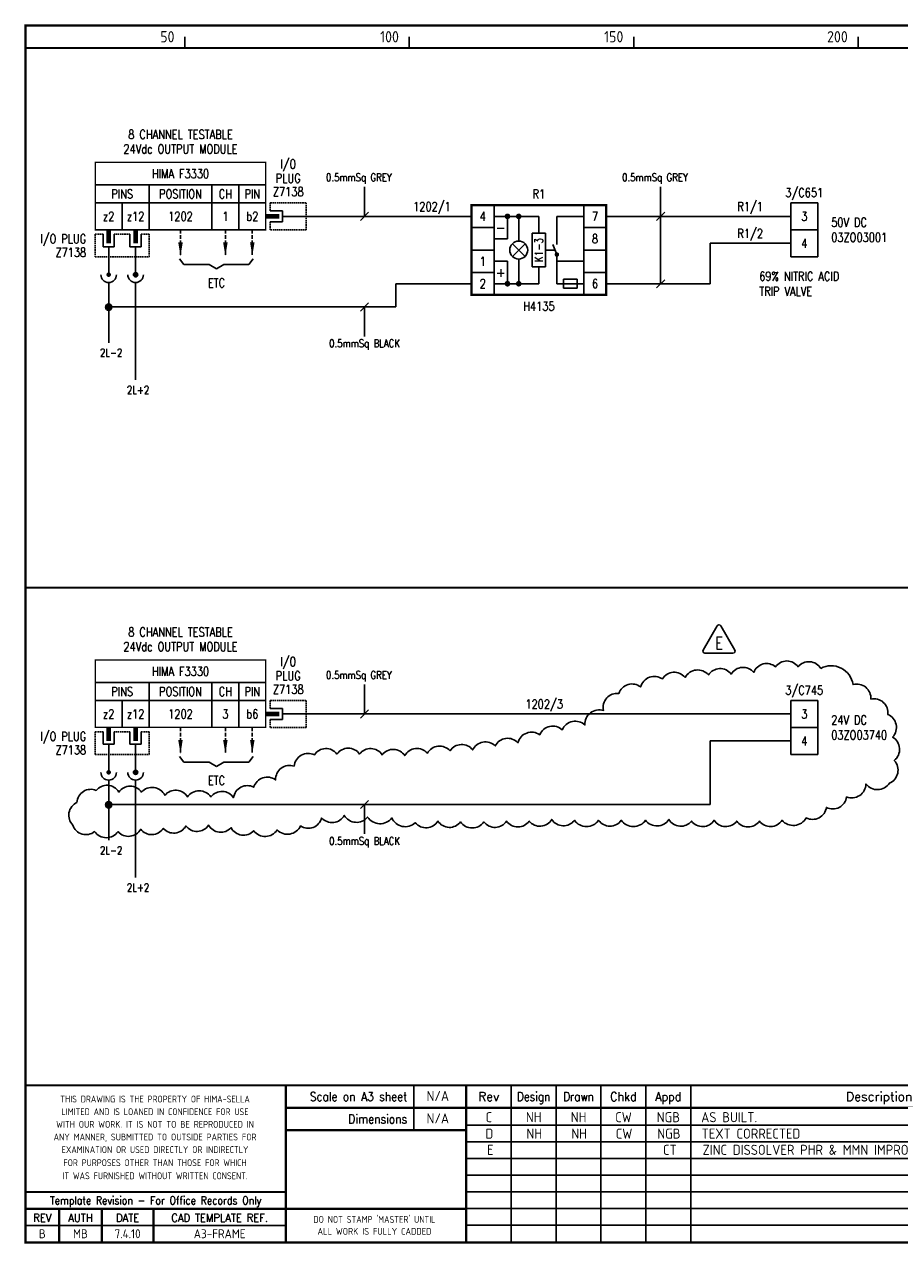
# Model space of a CAD drawing. Extents: x 14 to 408, y 0 to 275.
# Tile 1 of 2: x 14 to 209, y 0 to 272. Entities that reach past the tile are written whole.
import ezdxf
from ezdxf.enums import TextEntityAlignment as Align

# ---------------------------------------------------------------- set-up
doc = ezdxf.new("R2010")
doc.units = 0
doc.header["$LTSCALE"] = 0.25
doc.header["$MEASUREMENT"] = 0
doc.linetypes.add('HIDDEN2', pattern=[4.7625, 3.175, -1.5875])
doc.layers.get('0').update_dxf_attribs({"color": 41, "linetype": 'CONTINUOUS'})
for name, color, linetype in [('00-DRG_FRAME', 12, 'CONTINUOUS'), ('01-DRAW', 7, 'CONTINUOUS'), ('02-TEXT', 2, 'CONTINUOUS'), ('051-TEXT', 2, 'CONTINUOUS'), ('117', 7, 'CONTINUOUS'), ('DIM', 3, 'CONTINUOUS'), ('LAB', 2, 'CONTINUOUS'), ('RACK', 2, 'CONTINUOUS'), ('RECORD', 2, 'CONTINUOUS'), ('SLOT', 2, 'CONTINUOUS'), ('SNA', 2, 'CONTINUOUS'), ('TEXT', 2, 'CONTINUOUS'), ('TPOL', 3, 'CONTINUOUS'), ('XR_FUNCTION', 2, 'CONTINUOUS'), ('XR_MAIN', 2, 'CONTINUOUS')]:
    doc.layers.add(name, color=color, linetype=linetype)
doc.styles.add('CROSSREF', font='romans.shx', dxfattribs={"width": 0.8, "height": 2})
doc.styles.add('FUNCTION', font='ROMANS.shx', dxfattribs={"width": 0.8, "height": 2.5})
doc.styles.add('ISO', font='iso.shx')
doc.styles.add('PINS', font='ROMANS.shx', dxfattribs={"width": 0.8, "height": 2.5})
doc.styles.add('RACK', font='ROMANS.shx', dxfattribs={"width": 0.8, "height": 2.5})
doc.styles.add('REFERENC', font='ROMANS.shx', dxfattribs={"width": 0.8, "height": 2.5})
doc.styles.add('ROMAND', font='ROMAND')
doc.styles.add('romans', font='romans.shx', dxfattribs={"width": 0.8, "height": 2.5})
doc.styles.add('SLOT', font='romans.shx', dxfattribs={"width": 0.8, "height": 2})
doc.styles.add('SYMBOL', font='ROMANS.shx', dxfattribs={"width": 0.8, "height": 20})

# ---------------------------------------------------------------- blocks, each defined once
blk = doc.blocks.new('A3-REVA')
at = {"layer": '051-TEXT', "style": 'ISO'}
for tag, p in [('DESIGNED', (292.01, 31.7)), ('A', (117.73, 27.28)), ('DES', (127.73, 27.28)), ('DRN', (137.73, 27.28)), ('CHKD', (147.73, 27.28)), ('APPD', (157.73, 27.28)), ('DATE', (256, 27.28)), ('DRAWN', (291.72, 26.77)), ('CHECKED', (291.72, 21.89)), ('APPD', (291.65, 16.79)), ('DATE', (291.92, 11.96))]:
    blk.add_attdef(tag, text='', height=2.25, dxfattribs=at).set_placement(p, align=Align.CENTER)
blk.add_attdef('DESCRIPTION', (165.03, 27.28), '', height=2.25, dxfattribs=at)
blk = doc.blocks.new('A3-REVB')
at = {"layer": '051-TEXT', "style": 'ISO'}
for tag, p in [('A', (124.85, -20.36)), ('DES', (134.85, -20.36)), ('DRN', (144.85, -20.36)), ('CHKD', (154.85, -20.36)), ('APPD', (164.85, -20.36)), ('DATE', (263.12, -20.36))]:
    blk.add_attdef(tag, text='', height=2.25, dxfattribs=at).set_placement(p, align=Align.CENTER)
blk.add_attdef('DESCRIPTION', (172.15, -20.36), '', height=2.25, dxfattribs=at)
blk = doc.blocks.new('A3-CONTRACT')
at = {"layer": '051-TEXT', "color": 41, "style": 'ISO'}
for tag, height, p in [('SCALE', 2.25, (106.71, 31.82)), ('DIMS', 2.25, (106.71, 26.8)), ('CONTRACT', 4.5, (344.94, 3.1)), ('CAD-REF', 2.25, (283.73, 1.84))]:
    blk.add_attdef(tag, text='', height=height, dxfattribs=at).set_placement(p, align=Align.CENTER)
for tag, p in [('TITLE_2', (303.86, 17.28)), ('TITLE_3', (303.79, 12.78))]:
    blk.add_attdef(tag, p, '', height=2.25, dxfattribs=at)
blk = doc.blocks.new('F3330-01')
for p, q in [((-38, 7), (0, 7)), ((-26, 7), (-26, -3)), ((-12, 7), (-12, -3)), ((-6, 7), (-6, -3)), ((-38, 3), (0, 3)), ((-32, 3), (-32, -3)), ((1, 1.25), (3.75, 1.25)), ((3.75, 1.25), (3.75, -1.25)), ((3.75, 0), (9, 0)), ((3.75, -1.25), (1, -1.25)), ((-36.25, -4), (-36.25, -6.75)), ((-33.75, -6.75), (-33.75, -4)), ((-30.25, -4), (-30.25, -6.75)), ((-27.75, -6.75), (-27.75, -4)), ((-36.25, -6.75), (-33.75, -6.75)), ((-35, -6.75), (-35, -9)), ((-30.25, -6.75), (-27.75, -6.75)), ((-29, -6.75), (-29, -9))]:
    blk.add_line(p, q)
at = {"const_width": 0.3}
blk.add_lwpolyline([(0, -3), (-38, -3), (-38, 12), (0, 12)], close=True, dxfattribs=at)
at = {"color": 3, "linetype": 'HIDDEN2', "ltscale": 0.4}
for points in [[(1, 1.25), (1, 3), (9, 3), (9, -3), (1, -3), (1, -1.25)], [(-36.25, -4), (-38, -4), (-38, -9), (-26, -9), (-26, -4), (-27.75, -4)], [(-30.25, -4), (-33.75, -4)]]:
    blk.add_lwpolyline(points, dxfattribs=at)
blk.add_lwpolyline([(3, 0, 1, 1, 0), (0, 0, 0.5, 0.5, 0)], format="xyseb")
at = {"const_width": 1}
for points in [[(-35, -6), (-35, -3)], [(-29, -6), (-29, -3)]]:
    blk.add_lwpolyline(points, dxfattribs=at)
at = {"layer": 'LAB', "style": 'PINS', "width": 0.8, "flags": 1}
blk.add_attdef('LAB1', text='', height=1.5, dxfattribs=at).set_placement((-41, -1), align=Align.RIGHT)
at = {"layer": 'RACK', "style": 'RACK', "width": 0.8}
blk.add_attdef('SLOT', text='', height=2, dxfattribs=at).set_placement((-19, 0), align=Align.MIDDLE)
at = {"layer": 'SLOT', "style": 'SLOT', "width": 0.8}
blk.add_attdef('ADD1', text='', height=2, dxfattribs=at).set_placement((-9, 0), align=Align.MIDDLE)
at = {"layer": 'SNA', "style": 'SYMBOL', "width": 0.8, "flags": 1}
blk.add_attdef('SNA', text='', height=1.5, dxfattribs=at).set_placement((-41, 5), align=Align.RIGHT)
at = {"layer": 'TEXT', "style": 'romans', "width": 0.8}
for s, p in [('8 CHANNEL TESTABLE', (-19, 17.25)), ('24Vdc OUTPUT MODULE', (-19, 14))]:
    blk.add_text(s, height=2, dxfattribs=at).set_placement(p, align=Align.CENTER)
for s, p in [('I/O', (5, 11.5)), ('HIMA F3330', (-19, 9.5)), ('PLUG', (5, 8.5)), ('PINS', (-32, 5)), ('POSITION', (-19, 5)), ('CH', (-9, 5)), ('PIN', (-3, 5)), ('Z7138', (5, 5.5)), ('z2', (-35, 0)), ('z12', (-29, 0)), ('b2', (-3, 0))]:
    blk.add_text(s, height=2, dxfattribs=at).set_placement(p, align=Align.MIDDLE)
for s, p in [('I/O PLUG', (-40, -5)), ('Z7138', (-40, -8))]:
    blk.add_text(s, height=2, dxfattribs=at).set_placement(p, align=Align.MIDDLE_RIGHT)
at = {"layer": 'TPOL', "color": 2, "style": 'PINS', "width": 0.8}
blk.add_attdef('CN1', text='', height=2, dxfattribs=at).set_placement((-3, 0), align=Align.MIDDLE)
at = {"layer": 'TPOL', "style": 'PINS', "width": 0.8, "flags": 1}
blk.add_attdef('CN2', text='', height=1, dxfattribs=at).set_placement((9, 0), align=Align.MIDDLE_RIGHT)
for tag, p in [('CN3', (-35, -9)), ('CN4', (-29, -9))]:
    blk.add_attdef(tag, text='', height=1, dxfattribs=at).set_placement(p, align=Align.BOTTOM_CENTER)
at = {"layer": 'XR_FUNCTION', "style": 'FUNCTION', "width": 0.8, "flags": 1}
blk.add_attdef('XR_FUNCTION', text='', height=1.5, dxfattribs=at).set_placement((-41, 7), align=Align.RIGHT)
at = {"layer": 'XR_MAIN', "style": 'CROSSREF', "width": 0.8, "flags": 1}
blk.add_attdef('XR_MAIN', text='', height=1.5, dxfattribs=at).set_placement((-41, 1), align=Align.RIGHT)
blk = doc.blocks.new('DOT')
for radius in [0.75, 0.65, 0.55, 0.45, 0.35, 0.25, 0.15, 0.05]:
    blk.add_circle((0, 0), radius)
blk = doc.blocks.new('H4135')
at = {"layer": '01-DRAW'}
for p, q in [((130, 211.5), (130, 231.5)), ((130, 211.5), (130, 231.5)), ((150, 211.5), (150, 231.5)), ((140, 229), (130, 229)), ((133, 229), (133, 224)), ((135.5, 223.5), (135.5, 229)), ((140, 225.25), (140, 229)), ((144, 229), (150, 229)), ((144, 222.75), (144, 229)), ((130, 226.5), (125, 226.5)), ((150, 226.5), (155, 226.5)), ((133, 224), (130, 224)), ((134.0858, 220.0858), (136.9142, 222.9142)), ((136.9142, 220.0858), (134.0858, 222.9142)), ((138.5, 225.25), (138.5, 217.75)), ((141.5, 225.25), (138.5, 225.25)), ((141.5, 217.75), (141.5, 225.25)), ((143.1, 222.75), (144, 220.5)), ((130, 221.5), (125, 221.5)), ((141.5, 221.5), (143.6, 221.5)), ((144, 214), (144, 220.5)), ((150, 221.5), (155, 221.5)), ((130, 219), (133, 219)), ((133, 219), (133, 214)), ((135.5, 214), (135.5, 219.5)), ((138.5, 217.75), (141.5, 217.75)), ((140, 214), (140, 217.75)), ((150, 219), (144, 219)), ((130, 216.5), (125, 216.5)), ((145.5, 215), (145.5, 213)), ((148.5, 215), (145.5, 215)), ((148.5, 213), (148.5, 215)), ((150, 216.5), (155, 216.5)), ((130, 214), (140, 214)), ((150, 214), (144, 214)), ((145.5, 213), (148.5, 213))]:
    blk.add_line(p, q, dxfattribs=at)
at = {"layer": '01-DRAW', "const_width": 0.5}
blk.add_lwpolyline([(155, 211.5), (155, 231.5), (125, 231.5), (125, 211.5)], close=True, dxfattribs=at)
for points in [[(133, 228.625, 1), (133, 229.375, 1)], [(135.5, 228.625, 1), (135.5, 229.375, 1)], [(144, 220.75, -1), (144, 220.25, -1)], [(133, 213.625, 1), (133, 214.375, 1)], [(135.5, 213.625, 1), (135.5, 214.375, 1)]]:
    blk.add_lwpolyline(points, format="xyb", close=True, dxfattribs=at)
at = {"layer": '01-DRAW'}
blk.add_circle((135.5, 221.5), 2, dxfattribs=at)
at = {"color": 3, "style": 'romans'}
for s, p in [('-', (131.5, 226.5)), ('+', (131.5, 216.5))]:
    blk.add_text(s, height=2, dxfattribs=at).set_placement(p, align=Align.MIDDLE)
at = {"color": 3, "style": 'romans', "width": 0.8}
blk.add_text('K1-3', height=1.8, rotation=90, dxfattribs=at).set_placement((140, 221.5), align=Align.MIDDLE)
at = {"layer": 'RECORD', "style": 'REFERENC', "width": 0.8}
blk.add_attdef('H4135', text='', height=2, dxfattribs=at).set_placement((140, 209), align=Align.MIDDLE)
at = {"layer": 'SNA', "style": 'SYMBOL', "width": 0.8}
blk.add_attdef('R1', text='', height=2, dxfattribs=at).set_placement((140, 234), align=Align.MIDDLE)
at = {"layer": 'TPOL', "color": 7, "style": 'PINS', "width": 0.8}
for tag, p in [('4', (127.5, 229)), ('7', (152.5, 229)), ('8', (152.5, 224)), ('1', (127.5, 219)), ('2', (127.5, 214)), ('6', (152.5, 214))]:
    blk.add_attdef(tag, text='', height=2, dxfattribs=at).set_placement(p, align=Align.MIDDLE)
blk = doc.blocks.new('F3330-03')
for p, q in [((-38, 7), (0, 7)), ((-26, 7), (-26, -3)), ((-12, 7), (-12, -3)), ((-6, 7), (-6, -3)), ((-38, 3), (0, 3)), ((-32, 3), (-32, -3)), ((1, 1.25), (3.75, 1.25)), ((3.75, 1.25), (3.75, -1.25)), ((3.75, 0), (9, 0)), ((3.75, -1.25), (1, -1.25)), ((-36.25, -4), (-36.25, -6.75)), ((-33.75, -6.75), (-33.75, -4)), ((-30.25, -4), (-30.25, -6.75)), ((-27.75, -6.75), (-27.75, -4)), ((-36.25, -6.75), (-33.75, -6.75)), ((-35, -6.75), (-35, -9)), ((-30.25, -6.75), (-27.75, -6.75)), ((-29, -6.75), (-29, -9))]:
    blk.add_line(p, q)
at = {"const_width": 0.3}
blk.add_lwpolyline([(0, -3), (-38, -3), (-38, 12), (0, 12)], close=True, dxfattribs=at)
at = {"color": 3, "linetype": 'HIDDEN2', "ltscale": 0.4}
for points in [[(1, 1.25), (1, 3), (9, 3), (9, -3), (1, -3), (1, -1.25)], [(-36.25, -4), (-38, -4), (-38, -9), (-26, -9), (-26, -4), (-27.75, -4)], [(-30.25, -4), (-33.75, -4)]]:
    blk.add_lwpolyline(points, dxfattribs=at)
blk.add_lwpolyline([(3, 0, 1, 1, 0), (0, 0, 0.5, 0.5, 0)], format="xyseb")
at = {"const_width": 1}
for points in [[(-35, -6), (-35, -3)], [(-29, -6), (-29, -3)]]:
    blk.add_lwpolyline(points, dxfattribs=at)
at = {"layer": 'LAB', "style": 'PINS', "width": 0.8, "flags": 1}
blk.add_attdef('LAB1', text='', height=1.5, dxfattribs=at).set_placement((-41, -1), align=Align.RIGHT)
at = {"layer": 'RACK', "style": 'RACK', "width": 0.8}
blk.add_attdef('SLOT', text='', height=2, dxfattribs=at).set_placement((-19, 0), align=Align.MIDDLE)
at = {"layer": 'SLOT', "style": 'SLOT', "width": 0.8}
blk.add_attdef('ADD1', text='', height=2, dxfattribs=at).set_placement((-9, 0), align=Align.MIDDLE)
at = {"layer": 'SNA', "style": 'SYMBOL', "width": 0.8, "flags": 1}
blk.add_attdef('SNA', text='', height=1.5, dxfattribs=at).set_placement((-41, 5), align=Align.RIGHT)
at = {"layer": 'TEXT', "style": 'romans', "width": 0.8}
for s, p in [('8 CHANNEL TESTABLE', (-19, 17.25)), ('24Vdc OUTPUT MODULE', (-19, 14))]:
    blk.add_text(s, height=2, dxfattribs=at).set_placement(p, align=Align.CENTER)
for s, p in [('I/O', (5, 11.5)), ('HIMA F3330', (-19, 9.5)), ('PLUG', (5, 8.5)), ('PINS', (-32, 5)), ('POSITION', (-19, 5)), ('CH', (-9, 5)), ('PIN', (-3, 5)), ('Z7138', (5, 5.5)), ('z2', (-35, 0)), ('z12', (-29, 0)), ('b6', (-3, 0))]:
    blk.add_text(s, height=2, dxfattribs=at).set_placement(p, align=Align.MIDDLE)
for s, p in [('I/O PLUG', (-40, -5)), ('Z7138', (-40, -8))]:
    blk.add_text(s, height=2, dxfattribs=at).set_placement(p, align=Align.MIDDLE_RIGHT)
at = {"layer": 'TPOL', "color": 2, "style": 'PINS', "width": 0.8}
blk.add_attdef('CN1', text='', height=2, dxfattribs=at).set_placement((-3, 0), align=Align.MIDDLE)
at = {"layer": 'TPOL', "style": 'PINS', "width": 0.8, "flags": 1}
blk.add_attdef('CN2', text='', height=1, dxfattribs=at).set_placement((9, 0), align=Align.MIDDLE_RIGHT)
for tag, p in [('CN3', (-35, -9)), ('CN4', (-29, -9))]:
    blk.add_attdef(tag, text='', height=1, dxfattribs=at).set_placement(p, align=Align.BOTTOM_CENTER)
at = {"layer": 'XR_FUNCTION', "style": 'FUNCTION', "width": 0.8, "flags": 1}
blk.add_attdef('XR_FUNCTION', text='', height=1.5, dxfattribs=at).set_placement((-41, 7), align=Align.RIGHT)
at = {"layer": 'XR_MAIN', "style": 'CROSSREF', "width": 0.8, "flags": 1}
blk.add_attdef('XR_MAIN', text='', height=1.5, dxfattribs=at).set_placement((-41, 1), align=Align.RIGHT)
blk = doc.blocks.new('TRI-E')
at = {"layer": '01-DRAW'}
blk.add_lwpolyline([(224.71, 256.03), (221.59, 250.63, 0.57735), (221.98, 249.95), (228.22, 249.95, 0.57735), (228.61, 250.63), (225.49, 256.03, 0.57735)], format="xyb", close=True, dxfattribs=at)
at = {"layer": '02-TEXT', "color": 2, "style": 'romans', "width": 0.8}
blk.add_text('E', height=2.7, dxfattribs=at).set_placement((225.1, 252.2), align=Align.MIDDLE)

msp = doc.modelspace()

# ---------------------------------------------------------------- linework, layer by layer
at = {"layer": '00-DRG_FRAME'}
for p, q in [((50, 266.5), (50, 269)), ((100, 266.5), (100, 269)), ((150, 266.5), (150, 269)), ((200, 266.5), (200, 269)), ((101.01, 35.5), (101.01, 25.5)), ((122.7, 35.5), (122.7, 0.5)), ((132.7, 0.5), (132.7, 35.5)), ((142.7, 0.5), (142.7, 35.5)), ((152.7, 35.5), (152.7, 0.5)), ((162.7, 35.5), (162.7, 0.5)), ((265, 26.59), (112.7, 26.59)), ((265, 22.89), (112.7, 22.89)), ((265, 19.19), (112.7, 19.19)), ((265, 15.49), (112.7, 15.49)), ((265, 11.79), (112.7, 11.79)), ((265, 8.09), (112.7, 8.09)), ((72.5, 4.25), (14.5, 4.25)), ((265, 4.39), (112.7, 4.39))]:
    msp.add_line(p, q, dxfattribs=at)
at = {"layer": '00-DRG_FRAME', "const_width": 0.5}
msp.add_lwpolyline([(14.5, 0.5), (404.5, 0.5), (404.5, 271.5), (14.5, 271.5)], close=True, dxfattribs=at)
for points in [[(14.5, 266.5), (404.5, 266.5)], [(14.5, 146.31), (404.5, 146.31)], [(404.5, 35.5), (14.5, 35.5)], [(72.5, 0.5), (72.5, 35.5)], [(112.7, 0.5), (112.7, 35.5)], [(265, 30.5), (72.5, 30.5)], [(112.7, 25.5), (72.5, 25.5)], [(14.5, 11.75), (72.5, 11.75)], [(14.5, 8), (72.5, 8)], [(22, 0.5), (22, 8)], [(31.5, 0.5), (31.5, 8)], [(43, 0.5), (43, 8)], [(112.7, 8), (72.5, 8)]]:
    msp.add_lwpolyline(points, dxfattribs=at)
at = {"layer": '01-DRAW'}
for p, q in [((185, 232), (191, 232)), ((185, 226), (185, 232)), ((191, 232), (191, 226)), ((77.03, 229), (113.88, 229)), ((143.88, 229), (185, 229)), ((185, 220), (185, 226)), ((191, 226), (185, 226)), ((191, 226), (191, 220)), ((185, 223), (167, 223)), ((33.03, 220), (33.03, 216)), ((39.03, 220), (39.03, 216)), ((189.32, 220), (185, 220)), ((185, 220), (191, 220)), ((48.83, 219.55), (49.8, 218.26)), ((49.8, 218.26), (55.41, 218.26)), ((55.41, 218.26), (57.03, 217.29)), ((58.65, 218.26), (57.03, 217.29)), ((58.65, 218.26), (64.26, 218.26)), ((65.23, 219.55), (64.26, 218.26)), ((33.03, 214.27), (33.03, 200.87)), ((39.03, 214.27), (39.03, 192.61)), ((39.03, 214.27), (39.03, 192.61)), ((185, 121.19), (191, 121.19)), ((185, 115.19), (185, 121.19)), ((191, 121.19), (191, 115.19)), ((77.03, 118.19), (185, 118.19)), ((185, 109.19), (185, 115.19)), ((191, 115.19), (185, 115.19)), ((191, 115.19), (191, 109.19)), ((185, 112.19), (167, 112.19)), ((33.03, 109.19), (33.03, 105.19)), ((39.03, 109.19), (39.03, 105.19)), ((48.83, 108.75), (49.8, 107.45)), ((65.23, 108.75), (64.26, 107.45)), ((189.32, 109.19), (185, 109.19)), ((185, 109.19), (191, 109.19)), ((49.8, 107.45), (55.41, 107.45)), ((55.41, 107.45), (57.03, 106.48)), ((58.65, 107.45), (57.03, 106.48)), ((58.65, 107.45), (64.26, 107.45)), ((33.03, 103.46), (33.03, 90.06)), ((39.03, 103.46), (39.03, 81.81)), ((39.03, 103.46), (39.03, 81.81))]:
    msp.add_line(p, q, dxfattribs=at)
at = {"layer": '01-DRAW', "linetype": 'HIDDEN2'}
for p, q in [((49.03, 226), (49.03, 220.17)), ((59.03, 226), (59.03, 220.17)), ((65.03, 226), (65.03, 220.17)), ((49.03, 115.19), (49.03, 109.36)), ((59.03, 115.19), (59.03, 109.36)), ((65.03, 115.19), (65.03, 109.36))]:
    msp.add_line(p, q, dxfattribs=at)
at = {"layer": '01-DRAW', "const_width": 0.5}
for points in [[(32.78, 216, 1), (33.28, 216, 1)], [(38.78, 216, 1), (39.28, 216, 1)], [(32.78, 105.19, 1), (33.28, 105.19, 1)], [(38.78, 105.19, 1), (39.28, 105.19, 1)]]:
    msp.add_lwpolyline(points, format="xyb", close=True, dxfattribs=at)
at = {"layer": '01-DRAW'}
msp.add_lwpolyline([(191.67, 128.33, 0.520567), (186.63, 128.69, 0.520567), (186.63, 128.69, 0.520567), (181.6, 128.69, 0.520567), (181.6, 128.69, 0.520567), (176.74, 127.43, 0.520567), (176.74, 127.43, 0.520567), (171.7, 127.07, 0.520567), (171.7, 127.07, 0.520567), (166.66, 126.89, 0.520567), (166.66, 126.89, 0.520567), (161.44, 126.35, 0.520567), (161.44, 126.35, 0.520567), (156.4, 125.99, 0.520567), (156.4, 125.99, 0.520567), (151.55, 124.2, 0.520567), (151.55, 124.2, 0.520567), (146.69, 122.76, 0.520567), (146.69, 122.76, 0.520567), (143.27, 118.98, 0.520567), (143.27, 118.98, 0.520567), (139.13, 115.74, 0.520567), (139.13, 115.74, 0.520567), (134.09, 114.66, 0.520567), (134.09, 114.66, 0.520567), (129.05, 113.58, 0.520567), (129.05, 113.58, 0.520567), (124.19, 111.79, 0.520567), (124.19, 111.79, 0.520567), (119.16, 111.07, 0.520567), (119.16, 111.07, 0.520567), (114.12, 110.17, 0.520567), (114.12, 110.17, 0.520567), (109.08, 109.99, 0.520567), (109.08, 109.99, 0.520567), (104.04, 109.45, 0.520567), (104.04, 109.45, 0.520567), (99, 108.91, 0.520567), (99, 108.91, 0.520567), (93.96, 109.09, 0.520567), (93.96, 109.09, 0.520567), (88.93, 109.27, 0.520567), (88.93, 109.27, 0.520567), (83.89, 109.27, 0.520567), (83.89, 109.27, 0.520567), (78.85, 109.09, 0.520567), (78.85, 109.09, 0.520567), (74.35, 106.57, 0.520567), (74.35, 106.57, 0.520567), (70.21, 103.51, 0.520567), (70.21, 103.51, 0.520567), (65.35, 101.89, 0.520567), (65.35, 101.89, 0.520567), (60.85, 99.55, 0.520567), (60.85, 99.55, 0.520567), (55.82, 99.73, 0.520567), (55.82, 99.73, 0.520567), (50.6, 99.73, 0.520567), (50.6, 99.73, 0.520567), (45.56, 100.09, 0.520567), (45.56, 100.09, 0.520567), (40.34, 100.81, 0.520567), (40.34, 100.81, 0.520567), (35.3, 100.81, 0.520567), (35.3, 100.81, 0.520567), (30.26, 101.17, 0.520567), (30.26, 101.17, 0.520567), (25.95, 98.48, 0.520567), (25.95, 98.48, 0.520567), (25.05, 93.44, 0.520567), (25.05, 93.44, 0.520567), (29.9, 92, 0.520567), (29.9, 92, 0.520567), (35.12, 92, 0.520567), (35.12, 92, 0.520567), (40.16, 92.54, 0.520567), (40.16, 92.54, 0.520567), (45.2, 92.72, 0.520567), (45.2, 92.72, 0.520567), (50.24, 93.26, 0.520567), (50.24, 93.26, 0.520567), (55.28, 93.44, 0.520567), (55.28, 93.44, 0.520567), (60.31, 92.9, 0.520567), (60.31, 92.9, 0.520567), (65.35, 92.18, 0.520567), (65.35, 92.18, 0.520567), (70.57, 92.36, 0.520567), (70.57, 92.36, 0.520567), (75.79, 93.26, 0.520567), (75.79, 93.26, 0.520567), (80.47, 95.06, 0.520567), (80.47, 95.06, 0.520567), (85.51, 95.6, 0.520567), (85.51, 95.6, 0.520567), (90.72, 95.24, 0.520567), (90.72, 95.24, 0.520567), (96.12, 95.06, 0.520567), (96.12, 95.06, 0.520567), (101.34, 93.98, 0.520567), (101.34, 93.98, 0.520567), (106.38, 94.34, 0.520567), (106.38, 94.34, 0.520567), (111.42, 94.16, 0.520567), (111.42, 94.16, 0.520567), (116.64, 94.16, 0.520567), (116.64, 94.16, 0.520567), (121.68, 94.34, 0.520567), (121.68, 94.34, 0.520567), (126.71, 94.34, 0.520567), (126.71, 94.34, 0.520567), (131.75, 94.7, 0.520567), (131.75, 94.7, 0.520567), (136.79, 94.52, 0.520567), (136.79, 94.52, 0.520567), (142.19, 94.52, 0.520567), (142.19, 94.52, 0.520567), (147.23, 94.52, 0.520567), (147.23, 94.52, 0.520567), (152.63, 94.52, 0.520567), (152.63, 94.52, 0.520567), (157.84, 94.7, 0.520567), (157.84, 94.7, 0.520567), (162.88, 94.34, 0.520567), (162.88, 94.34, 0.520567), (167.92, 94.52, 0.520567), (167.92, 94.52, 0.520567), (172.96, 94.34, 0.520567), (172.96, 94.34, 0.520567), (178, 94.34, 0.520567), (178, 94.34, 0.520567), (183.04, 94.52, 0.520567), (183.04, 94.52, 0.520567), (188.43, 95.06, 0.520567), (188.43, 95.06, 0.520567), (192.93, 97.4, 0.520567), (192.93, 97.4, 0.520567), (197.43, 99.73, 0.520567), (197.43, 99.73, 0.520567), (201.75, 102.61, 0.520567), (201.75, 102.61, 0.520567), (206.97, 102.79, 0.520567), (206.97, 102.79, 0.520567), (208.05, 107.83, 0.520567), (208.05, 107.83, 0.520567), (207.69, 113.04, 0.520567), (207.69, 113.04, 0.520567), (206.61, 118.08, 0.520567), (206.61, 118.08, 0.520567), (202.83, 121.5, 0.520567), (202.83, 121.5, 0.520567), (198.87, 124.73, 0.520567), (198.87, 124.73, 0.520567)], format="xyb", close=True, dxfattribs=at)
for centre, radius in [((39.03, 216), 0.475), ((39.03, 216), 0.389), ((39.03, 216), 0.302), ((39.03, 216), 0.216), ((39.03, 216), 0.13), ((39.03, 216), 0.0432), ((39.03, 105.19), 0.475), ((39.03, 105.19), 0.389), ((39.03, 105.19), 0.302), ((39.03, 105.19), 0.216), ((39.03, 105.19), 0.13), ((39.03, 105.19), 0.0432)]:
    msp.add_circle(centre, radius, dxfattribs=at)
for centre in [(33.03, 216), (39.03, 216), (39.03, 216), (33.03, 105.19), (39.03, 105.19), (39.03, 105.19)]:
    msp.add_arc(centre, 1.73, 180, 0, dxfattribs=at)
for points in [[(49.53, 223.19), (48.53, 223.19), (49.03, 220.17)], [(59.53, 223.19), (58.53, 223.19), (59.03, 220.17)], [(65.53, 223.19), (64.53, 223.19), (65.03, 220.17)], [(49.53, 112.38), (48.53, 112.38), (49.03, 109.36)], [(59.53, 112.38), (58.53, 112.38), (59.03, 109.36)], [(65.53, 112.38), (64.53, 112.38), (65.03, 109.36)]]:
    msp.add_solid(points, dxfattribs=at)
at = {"layer": '117'}
for p, q in [((167, 214), (167, 223)), ((97, 208.82), (97, 214)), ((113.88, 214), (97, 214)), ((167, 214), (143.88, 214)), ((33.03, 208.82), (97, 208.82)), ((167, 98.01), (167, 112.19)), ((33.03, 98.01), (167, 98.01))]:
    msp.add_line(p, q, dxfattribs=at)
at = {"layer": 'DIM'}
for p, q in [((90.04, 229), (90.04, 235.54)), ((156, 214), (156, 235.54)), ((89.14, 228.1), (90.94, 229.9)), ((155.1, 228.1), (156.9, 229.9)), ((155.1, 213.1), (156.9, 214.9)), ((89.14, 207.92), (90.94, 209.72)), ((90.04, 208.82), (90.04, 202.28)), ((90.04, 118.19), (90.04, 124.74)), ((89.14, 117.29), (90.94, 119.09)), ((89.14, 97.11), (90.94, 98.91)), ((90.04, 98.01), (90.04, 91.47))]:
    msp.add_line(p, q, dxfattribs=at)

# ---------------------------------------------------------------- block references
at = {"layer": '00-DRG_FRAME'}
for name, p, values in [('A3-CONTRACT', (-0.35, 0.19), {'TITLE_2': 'ICI SYNETIX SCHEDULE - No.3 AND No.7 PLANTS', 'TITLE_3': 'FISHER-ROSEMOUNTP.O. No.  99003994', 'CAD-REF': '10265-P3-131', 'CONTRACT': 'C10265H-P3', 'SCALE': 'N/A', 'DIMS': 'N/A'}), ('A3-REVB', (-7, 43.98), {'A': 'D', 'DES': 'NH', 'DRN': 'NH', 'CHKD': 'CW', 'APPD': 'NGB', 'DESCRIPTION': 'TEXT CORRECTED', 'DATE': '06.10.11'}), ('A3-REVB', (-6.8, 40.37), {'A': 'E', 'APPD': 'CT', 'DESCRIPTION': 'ZINC DISSOLVER PHR & MMN IMPROVEMENTS', 'DATE': ' 24.02.14'})]:
    msp.add_blockref(name, p, dxfattribs=at).add_auto_attribs(values)
ref = msp.add_blockref('A3-REVA', (0, 0), dxfattribs=at)
ref.add_attrib('A', 'C', dxfattribs={"layer": '051-TEXT', "height": 2.25, "style": 'ISO'}).set_placement((117.73, 27.28), align=Align.CENTER)
ref.add_attrib('DES', 'NH', dxfattribs={"layer": '051-TEXT', "height": 2.25, "style": 'ISO'}).set_placement((127.73, 27.28), align=Align.CENTER)
ref.add_attrib('DRN', 'NH', dxfattribs={"layer": '051-TEXT', "height": 2.25, "style": 'ISO'}).set_placement((137.73, 27.28), align=Align.CENTER)
ref.add_attrib('CHKD', 'CW', dxfattribs={"layer": '051-TEXT', "height": 2.25, "style": 'ISO'}).set_placement((147.73, 27.28), align=Align.CENTER)
ref.add_attrib('APPD', 'NGB', dxfattribs={"layer": '051-TEXT', "height": 2.25, "style": 'ISO'}).set_placement((157.73, 27.28), align=Align.CENTER)
ref.add_attrib('DESCRIPTION', 'AS BUILT.', (165.03, 27.28), dxfattribs={"layer": '051-TEXT', "height": 2.25, "style": 'ISO'})
ref.add_attrib('DATE', ' 06.06.00', dxfattribs={"layer": '051-TEXT', "height": 2.25, "style": 'ISO'}).set_placement((256, 27.28), align=Align.CENTER)
ref.add_attrib('DESIGNED', 'NH', dxfattribs={"layer": '051-TEXT', "height": 2.25, "style": 'ISO'}).set_placement((292.01, 31.7), align=Align.CENTER)
ref.add_attrib('DRAWN', 'NH', dxfattribs={"layer": '051-TEXT', "height": 2.25, "style": 'ISO'}).set_placement((291.72, 26.77), align=Align.CENTER)
ref.add_attrib('CHECKED', 'CW', dxfattribs={"layer": '051-TEXT', "height": 2.25, "style": 'ISO'}).set_placement((291.72, 21.89), align=Align.CENTER)
ref.add_attrib('APPD', 'NGB', dxfattribs={"layer": '051-TEXT', "height": 2.25, "style": 'ISO'}).set_placement((291.65, 16.79), align=Align.CENTER)
ref.add_attrib('DATE', '29.03.00', dxfattribs={"layer": '051-TEXT', "height": 2.25, "style": 'ISO'}).set_placement((291.92, 11.96), align=Align.CENTER)
at = {"layer": '01-DRAW'}
for name, p, values in [('F3330-01', (68.03, 229), {'CN1': 'b2', 'SLOT': '1202', 'ADD1': '1'}), ('H4135', (-11.12, 0), {'8': '8', 'H4135': 'H4135', '2': '2', '1': '1', '6': '6', 'R1': 'R1', '4': '4', '7': '7'}), ('F3330-03', (68.03, 118.19), {'CN1': 'b6', 'SLOT': '1202', 'ADD1': '3'})]:
    msp.add_blockref(name, p, dxfattribs=at).add_auto_attribs(values)
msp.add_blockref('TRI-E', (-56.1, -118.2), dxfattribs=at)
at = {"layer": '117', "linetype": 'HIDDEN2', "xscale": 0.9600000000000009, "yscale": 0.9600000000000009, "zscale": 0.9600000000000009}
for p in [(33.03, 208.77), (33.03, 97.97)]:
    msp.add_blockref('DOT', p, dxfattribs=at)

# ---------------------------------------------------------------- texts
at = {"layer": '00-DRG_FRAME', "style": 'ISO'}
for s, p in [('50', (47.69, 267.75)), ('100', (97.69, 267.75)), ('150', (147.69, 267.75)), ('200', (197.69, 267.75))]:
    msp.add_text(s, height=2.5, dxfattribs=at).set_placement(p, align=Align.RIGHT)
at = {"layer": '00-DRG_FRAME', "color": 3, "style": 'ISO'}
for s, width, p in [('THIS DRAWING IS THE PROPERTY OF HIMA-SELLA', 0.9, (43.36, 32.44)), ("DO NOT STAMP 'MASTER' UNTIL", 0.95, (92.25, 5.79))]:
    msp.add_text(s, height=1.53, dxfattribs=dict(at, width=width)).set_placement(p, align=Align.MIDDLE)
at = {"layer": '00-DRG_FRAME', "color": 4, "style": 'ROMAND', "width": 0.87}
for s, p in [('Scale on A3 sheet', (99.54, 32)), ('Dimensions', (99.54, 27.01))]:
    msp.add_text(s, height=2, dxfattribs=at).set_placement(p, align=Align.RIGHT)
at = {"layer": '00-DRG_FRAME', "color": 4, "style": 'ROMAND'}
for s, p in [('Rev', (117.7, 32)), ('Description', (204.69, 32))]:
    msp.add_text(s, height=2, dxfattribs=at).set_placement(p, align=Align.CENTER)
for s, width, p in [('Design', 0.85, (127.7, 32)), ('Drawn', 0.85, (137.7, 32)), ('Chkd', 0.9, (147.7, 32)), ('Appd', 0.9, (157.7, 32))]:
    msp.add_text(s, height=2, dxfattribs=dict(at, width=width)).set_placement(p, align=Align.CENTER)
at = {"layer": '00-DRG_FRAME', "color": 3, "style": 'ISO'}
for s, width, p in [('LIMITED AND IS LOANED IN CONFIDENCE FOR USE', 0.9, (43.36, 29.62)), ('WITH OUR WORK. IT IS NOT TO BE REPRODUCED IN', 0.87, (43.36, 26.81)), ('ANY MANNER, SUBMITTED TO OUTSIDE PARTIES FOR', 0.87, (43.36, 23.99)), ('EXAMINATION OR USED DIRECTLY OR INDIRECTLY', 0.9, (43.36, 21.18)), ('FOR PURPOSES OTHER THAN THOSE FOR WHICH', 0.9, (43.36, 18.27)), ('IT WAS FURNISHED WITHOUT WRITTEN CONSENT.', 0.9, (43.36, 15.35))]:
    msp.add_text(s, height=1.53, dxfattribs=dict(at, width=width)).set_placement(p, align=Align.MIDDLE_CENTER)
at = {"layer": '00-DRG_FRAME', "color": 4, "style": 'ROMAND'}
for s, width, p in [('Template Revision - For Office Records Only', 0.85, (43.5, 9.62)), ('REV', 0.9, (18.25, 6)), ('AUTH', 0.9, (26.75, 6)), ('DATE', 0.9, (37.25, 6)), ('CAD TEMPLATE REF.', 0.9, (57.75, 6))]:
    msp.add_text(s, height=1.8, dxfattribs=dict(at, width=width)).set_placement(p, align=Align.MIDDLE)
at = {"layer": '00-DRG_FRAME', "color": 41, "style": 'ISO'}
for s, p in [('B', (18.25, 1.45)), ('MB', (26.75, 1.45)), ('7.4.10', (37.25, 1.45)), ('A3-FRAME', (57.75, 1.45))]:
    msp.add_text(s, height=2, dxfattribs=at).set_placement(p, align=Align.CENTER)
at = {"layer": '00-DRG_FRAME', "color": 3, "style": 'ISO'}
msp.add_text('ALL WORK IS FULLY CADDED', height=1.53, dxfattribs=at).set_placement((92.25, 2.98), align=Align.MIDDLE_CENTER)
at = {"layer": '01-DRAW', "color": 2, "style": 'romans', "width": 0.8}
for p in [(57.03, 213.19), (57.03, 102.38)]:
    msp.add_text('ETC', height=2, dxfattribs=at).set_placement(p, align=Align.CENTER)
at = {"layer": '01-DRAW', "style": 'romans', "width": 0.8}
for s, p in [('2L-2', (31.09, 197.76)), ('2L+2', (37.09, 189.5)), ('2L-2', (31.09, 86.95)), ('2L+2', (37.09, 78.69))]:
    msp.add_text(s, height=1.75, dxfattribs=at).set_placement(p)
at = {"layer": '01-DRAW', "char_height": 2, "attachment_point": 5, "style": 'romans'}
for s, insert in [('3', (188, 229)), ('4', (188, 223)), ('3', (188, 118.19)), ('4', (188, 112.19))]:
    msp.add_mtext_dynamic_manual_height_columns(s, width=6, gutter_width=12.5, heights=[5.95], dxfattribs=dict(at, insert=insert))
at = {"layer": '051-TEXT', "style": 'romans', "width": 0.8}
for s, p in [('3/C651', (188, 233.3)), ('1202/1', (105.05, 230.19)), ('R1/1', (175.95, 230.19)), ('R1/2', (175.95, 224.19)), ('3/C745', (188, 122.49)), ('1202/3', (130.05, 119.38))]:
    msp.add_text(s, height=2, dxfattribs=at).set_placement(p, align=Align.CENTER)
at = {"layer": 'DIM', "style": 'romans', "width": 0.8}
for s, p in [('0.5mmSq GREY', (88.77, 236.81)), ('0.5mmSq GREY', (154.73, 236.81)), ('0.5mmSq BLACK', (90.04, 199.85)), ('0.5mmSq GREY', (88.77, 126)), ('0.5mmSq BLACK', (90.04, 89.04))]:
    msp.add_text(s, height=1.75, dxfattribs=at).set_placement(p, align=Align.CENTER)
at = {"layer": 'TEXT', "char_height": 2, "attachment_point": 4, "style": 'romans'}
for s, insert, width in [('50V DC\\P03ZO03001', (194, 226), 47.7416), ('69% NITRIC ACID\\PTRIP VALVE', (177.96, 214), 23.24), ('24V DC\\P03ZO03740', (194, 115.19), 47.7416)]:
    msp.add_mtext(s, dxfattribs=dict(at, insert=insert, width=width))

doc.saveas('drawing.dxf')
